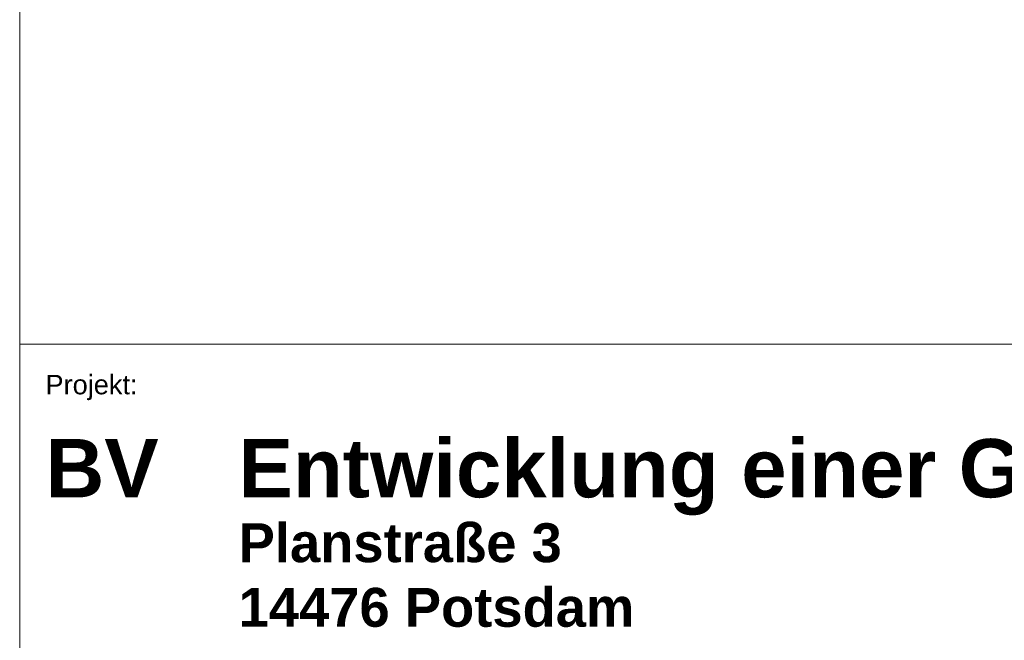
# Model space of a CAD drawing. Extents: x -720 to 300, y 62 to 1162.
# Tile 30 of 143: x 115 to 192, y 188 to 237. Entities that reach past the tile are written whole.
import ezdxf

# ---------------------------------------------------------------- set-up
doc = ezdxf.new("R2010")
doc.units = 0
doc.layers.add('iwb_Plankopf Linie', color=7, linetype='Continuous', lineweight=13)
doc.layers.add('iwb_Plankopf Text', color=7, linetype='Continuous', lineweight=18)
doc.styles.add('Plankopf', font='arial.ttf')

msp = doc.modelspace()

# ---------------------------------------------------------------- linework, layer by layer
at = {"layer": 'iwb_Plankopf Linie', "lineweight": 18, "ltscale": 0.18}
msp.add_line((115.353, 359.433), (115.353, 67.433), dxfattribs=at)
at = {"layer": 'iwb_Plankopf Linie', "ltscale": 0.13}
msp.add_line((115.353, 211.433), (295.353, 211.433), dxfattribs=at)

# ---------------------------------------------------------------- texts
at = {"layer": 'iwb_Plankopf Text', "ltscale": 0.18, "attachment_point": 1, "style": 'Plankopf'}
for s, insert, char_height, line_spacing_factor in [('Projekt:', (117.353, 209.038), 1.5105, 0.970891), ('\\fArial|b1|i0|c0|p34;BV', (117.353, 204.058), 4.53099, 0.996218)]:
    msp.add_mtext(s, dxfattribs=dict(at, insert=insert, char_height=char_height, line_spacing_factor=line_spacing_factor))
at = {"layer": 'iwb_Plankopf Text', "ltscale": 0.18, "attachment_point": 1, "line_spacing_factor": 0.996218, "style": 'Plankopf'}
for s, insert, char_height, width in [('\\fArial|b1|i0|c0|p34;Entwicklung einer Gesamtschule mit Sporthalle', (132.353, 204.058), 4.53099, 161.20254), ('\\fArial|b1|i0|c0|p34;Planstraße 3\\P14476 Potsdam', (132.353, 197.516), 3.02066, 88.99535)]:
    msp.add_mtext(s, dxfattribs=dict(at, insert=insert, char_height=char_height, width=width))

doc.saveas('drawing.dxf')
